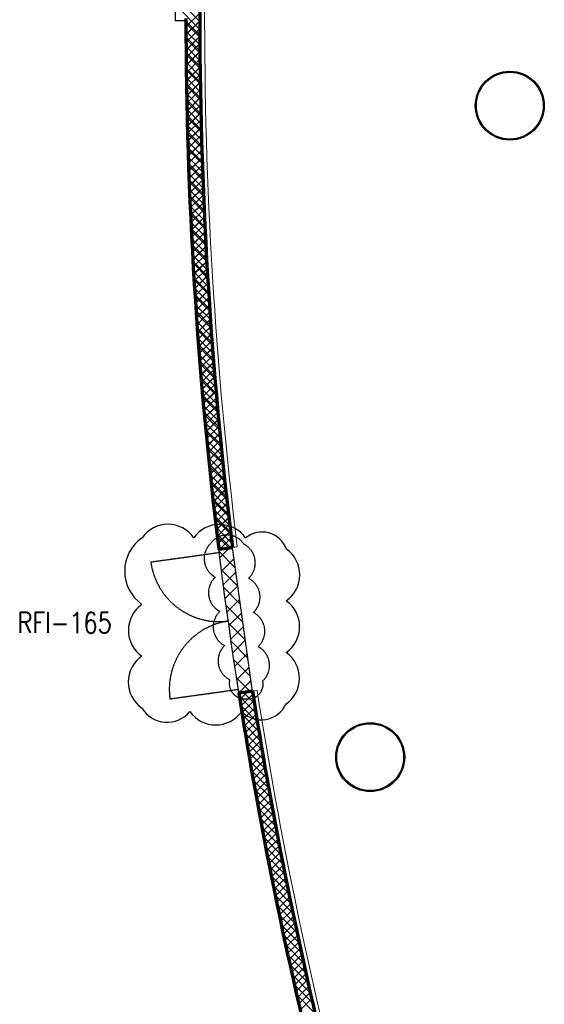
# Model space of a CAD drawing. Header units: millimetres. Extents: x 98667 to 994031, y -2704 to 533009.
# Tile 240 of 256: x 650891 to 658497, y 444267 to 458539. Entities that reach past the tile are written whole.
import ezdxf

# ---------------------------------------------------------------- set-up
doc = ezdxf.new("R2010")
doc.units = ezdxf.units.MM
doc.linetypes.add('DASHED2', pattern=[9.525, 6.35, -3.175])
doc.layers.add('0_LOUNGES', color=7, linetype='Continuous', true_color=0xfac800)
for name, color, linetype in [('A-COL ENCLOUSER INNER', 1, 'Continuous'), ('A-COL ENCLOUSER OUTER', 6, 'Continuous'), ('A-WALL-PATT-50', 5, 'Continuous')]:
    doc.layers.add(name, color=color, linetype=linetype)
for name, color, linetype, lineweight in [('A-DOOR & WALL REMOVED 220612', 7, 'DASHED2', 25), ('A-WALL-FNSH', 1, 'Continuous', 15), ('A-WALL-FULL', 6, 'Continuous', 70), ('A-WALL-PATT', 5, 'Continuous', 15)]:
    doc.layers.add(name, color=color, linetype=linetype, lineweight=lineweight)
doc.layers.add('A-REV 20150828_DOOR SHIFT CHANGE', color=7, linetype='Continuous', plot=False)
doc.styles.add('SOM-TEXT', font='SIMPLEX.shx', dxfattribs={"width": 0.8})

msp = doc.modelspace()

# ---------------------------------------------------------------- linework, layer by layer
at = {"layer": '0_LOUNGES', "color": 251, "extrusion": (-9.9569e-08, 8.03241e-09, 1)}
msp.add_line((653296, 458521, 0), (653146, 458521, 0), dxfattribs=at)
for centre, radius, start, end in [((767316, 458588, 0), 114171, 177.5589, 180.03366), ((716432, 458608, 0), 63136, 180.07976, 193.59026)]:
    msp.add_arc(centre, radius, start, end, dxfattribs=at)
at = {"layer": 'A-COL ENCLOUSER INNER', "color": 251}
for centre, radius in [((657997, 457293), 494), ((657997, 457293), 485), ((655973, 447850), 494), ((655973, 447850), 485)]:
    msp.add_circle(centre, radius, dxfattribs=at)
at = {"layer": 'A-COL ENCLOUSER OUTER', "color": 251}
for centre in [(657997, 457293), (655973, 447850)]:
    msp.add_circle(centre, 500, dxfattribs=at)
at = {"layer": 'A-DOOR & WALL REMOVED 220612', "color": 251}
for p, q in [((653975, 450892), (653777, 450864)), ((653777, 450863), (653784, 450813)), ((654265, 448810), (653975, 450892)), ((653784, 450813), (652793, 450675)), ((652793, 450675), (652800, 450627)), ((653069, 448695), (654060, 448833)), ((654060, 448833), (654067, 448783)), ((654067, 448783), (654265, 448810))]:
    msp.add_line(p, q, dxfattribs=at)
for centre, radius, start, end in [((653897, 450779), 291, 32.8638, 142.8638), ((653870, 450728), 305, 132.1192, 242.1192), ((654002, 450665), 305, 312.936, 62.936), ((653784, 450816), 1002, 190.8367, 277.875), ((653933, 450234), 305, 132.5658, 242.5658), ((654071, 450170), 305, 312.924, 62.924), ((654001, 449739), 305, 133.0125, 243.0125), ((654140, 449675), 305, 312.9121, 62.9121), ((654060, 448833), 1000, 97.9288, 187.9288), ((654072, 449246), 305, 133.4591, 243.4591), ((654208, 449179), 305, 312.9001, 62.9001), ((654153, 448919), 224, 165.9338, 275.9338), ((654205, 448910), 216, 262.2041, 12.2041)]:
    msp.add_arc(centre, radius, start, end, dxfattribs=at)
at = {"layer": 'A-REV 20150828_DOOR SHIFT CHANGE', "color": 251}
for centre, radius, start, end in [((653041, 450767), 458, 34.8421, 144.8421), ((653791, 450765), 458, 34.8421, 144.8421), ((653003, 450546), 590, 124.8421, 234.8421), ((654406, 450739), 374, 19.8823, 129.8823), ((654494, 450492), 458, 304.8421, 54.8421), ((652925, 449688), 458, 124.8421, 234.8421), ((654492, 449742), 458, 304.8421, 54.8421), ((652923, 448938), 458, 124.8421, 234.8421), ((654490, 448992), 458, 304.8421, 54.8421), ((653028, 448783), 428, 210.7484, 320.7484), ((654393, 448788), 397, 224.3963, 334.3963), ((653735, 448774), 458, 214.8421, 324.8421)]:
    msp.add_arc(centre, radius, start, end, dxfattribs=at)
at = {"layer": 'A-WALL-FNSH', "color": 251, "linetype": 'ByBlock'}
for p, q in [((653777, 450863), (653763, 450861)), ((653975, 450891), (654045, 450900)), ((654067, 448783), (654052, 448781)), ((654265, 448811), (654334, 448818))]:
    msp.add_line(p, q, dxfattribs=at)
for centre, radius, start, end in [((716766, 458624), 63194, 179.883, 187.02074), ((716766, 458624), 63479, 180.07712, 187.02482), ((717516, 458678), 63947, 188.87032, 194.62654)]:
    msp.add_arc(centre, radius, start, end, dxfattribs=at)
at = {"layer": 'A-WALL-FULL', "color": 251, "linetype": 'ByBlock'}
for p, q in [((653777, 450863), (653975, 450891)), ((654067, 448783), (654265, 448811))]:
    msp.add_line(p, q, dxfattribs=at)
for centre, radius, start, end in [((716925, 458627), 63424, 179.88543, 187.00628), ((716926, 458627), 63625, 180.06558, 187.00906), ((717373, 458653), 64071, 188.86136, 193.43654), ((717517, 458678), 64017, 188.86699, 193.44722)]:
    msp.add_arc(centre, radius, start, end, dxfattribs=at)
at = {"layer": 'A-WALL-PATT', "color": 251, "linetype": 'Continuous'}
for p, q in [((653302, 458319), (653502, 458517)), ((653502, 458314), (653302, 458516)), ((653504, 458088), (653302, 458290)), ((653304, 458096), (653502, 458294)), ((653506, 457860), (653304, 458063)), ((653306, 457875), (653504, 458072)), ((653509, 457632), (653306, 457836)), ((653309, 457654), (653506, 457850)), ((653513, 457403), (653310, 457607)), ((653313, 457434), (653509, 457629)), ((653317, 457214), (653513, 457409)), ((653518, 457173), (653314, 457378)), ((653524, 456942), (653319, 457148)), ((653322, 456996), (653518, 457190)), ((653530, 456710), (653324, 456917)), ((653328, 456778), (653523, 456971)), ((653335, 456560), (653529, 456753)), ((653538, 456477), (653331, 456685)), ((653546, 456244), (653339, 456453)), ((653342, 456344), (653536, 456536)), ((653351, 456128), (653543, 456320)), ((653555, 456009), (653347, 456219)), ((653566, 455774), (653356, 455985)), ((653359, 455913), (653552, 456104)), ((653369, 455699), (653561, 455889)), ((653577, 455538), (653367, 455749)), ((653379, 455485), (653570, 455675)), ((653589, 455301), (653378, 455513)), ((653390, 455272), (653580, 455461)), ((653602, 455063), (653390, 455276)), ((653402, 455059), (653591, 455248)), ((653616, 454823), (653403, 455037)), ((653414, 454848), (653603, 455036)), ((653630, 454583), (653417, 454798)), ((653427, 454637), (653616, 454824)), ((653646, 454342), (653432, 454558)), ((653440, 454426), (653629, 454613)), ((653663, 454100), (653448, 454317)), ((653454, 454216), (653642, 454403)), ((653469, 454007), (653657, 454194)), ((653681, 453857), (653464, 454075)), ((653485, 453799), (653672, 453985)), ((653700, 453613), (653482, 453832)), ((653501, 453591), (653687, 453776)), ((653720, 453368), (653501, 453588)), ((653518, 453384), (653703, 453569)), ((653741, 453122), (653521, 453342)), ((653535, 453177), (653720, 453361)), ((653553, 452971), (653738, 453155)), ((653763, 452874), (653542, 453096)), ((653786, 452626), (653564, 452849)), ((653572, 452766), (653756, 452949)), ((653591, 452561), (653775, 452744)), ((653810, 452376), (653587, 452600)), ((653611, 452357), (653794, 452539)), ((653835, 452126), (653612, 452351)), ((653632, 452154), (653814, 452335)), ((653653, 451951), (653835, 452132)), ((653862, 451874), (653637, 452100)), ((653890, 451621), (653664, 451849)), ((653674, 451748), (653856, 451929)), ((653697, 451547), (653878, 451727)), ((653918, 451367), (653691, 451596)), ((653719, 451346), (653900, 451525)), ((653948, 451112), (653720, 451342)), ((653743, 451145), (653923, 451324)), ((653948, 450887), (653750, 451086)), ((653767, 450945), (653947, 451124)), ((653791, 450745), (653931, 450884)), ((653931, 450885), (653971, 450924)), ((653979, 450856), (653948, 450887)), ((654012, 450598), (653781, 450830)), ((653817, 450547), (653996, 450725)), ((654045, 450339), (653813, 450572)), ((653842, 450348), (654021, 450526)), ((654080, 450079), (653847, 450314)), ((653868, 450150), (654047, 450328)), ((653895, 449953), (654073, 450130)), ((654116, 449818), (653881, 450054)), ((653922, 449756), (654100, 449933)), ((654153, 449555), (653917, 449792)), ((653950, 449560), (654127, 449736)), ((654192, 449291), (653955, 449530)), ((653979, 449364), (654155, 449540)), ((654008, 449169), (654184, 449344)), ((654231, 449026), (653993, 449266)), ((654037, 448975), (654213, 449149)), ((654227, 448805), (654033, 449000)), ((654070, 448783), (654242, 448955)), ((654067, 448781), (654070, 448783)), ((654315, 448492), (654074, 448734)), ((654097, 448587), (654272, 448761)), ((654273, 448760), (654227, 448805)), ((654128, 448394), (654303, 448568)), ((654359, 448222), (654117, 448466)), ((654160, 448201), (654334, 448375)), ((654405, 447952), (654161, 448197)), ((654192, 448009), (654366, 448182)), ((654225, 447818), (654398, 447990)), ((654452, 447679), (654206, 447926)), ((654258, 447627), (654431, 447799)), ((654500, 447405), (654253, 447654)), ((654291, 447436), (654464, 447608)), ((654325, 447246), (654498, 447418)), ((654550, 447130), (654301, 447380)), ((654360, 447057), (654532, 447228)), ((654601, 446853), (654351, 447105)), ((654395, 446868), (654567, 447039)), ((654431, 446679), (654602, 446850)), ((654654, 446575), (654402, 446828)), ((654467, 446491), (654638, 446661)), ((654709, 446295), (654455, 446550)), ((654503, 446304), (654674, 446473)), ((654540, 446117), (654710, 446286)), ((654765, 446013), (654510, 446270)), ((654823, 445730), (654566, 445988)), ((654578, 445930), (654748, 446099)), ((654616, 445744), (654785, 445913)), ((654882, 445445), (654624, 445705)), ((654654, 445558), (654823, 445727)), ((654943, 445158), (654683, 445420)), ((654693, 445373), (654862, 445541)), ((654732, 445189), (654901, 445356)), ((655007, 444870), (654744, 445134)), ((654772, 445004), (654941, 445172)), ((654813, 444821), (654981, 444988)), ((655071, 444580), (654807, 444845)), ((654854, 444637), (655021, 444804)), ((654895, 444454), (655062, 444621)), ((655138, 444287), (654872, 444555)), ((654937, 444272), (655103, 444438))]:
    msp.add_line(p, q, dxfattribs=at)
at = {"layer": 'A-WALL-PATT-50', "color": 251, "linetype": 'Continuous'}
for p, q in [((653502, 458512), (653149, 458866)), ((653502, 458399), (653149, 458754)), ((653302, 458436), (653501, 458634)), ((653302, 458324), (653502, 458523)), ((653502, 458286), (653302, 458488)), ((653303, 458213), (653502, 458411)), ((653503, 458173), (653302, 458375)), ((653504, 458060), (653302, 458262)), ((653304, 458102), (653502, 458299)), ((653505, 457946), (653303, 458149)), ((653305, 457991), (653503, 458188)), ((653506, 457832), (653304, 458035)), ((653306, 457880), (653504, 458077)), ((653508, 457718), (653305, 457922)), ((653307, 457770), (653505, 457966)), ((653309, 457659), (653506, 457856)), ((653510, 457604), (653307, 457808)), ((653512, 457489), (653308, 457694)), ((653311, 457549), (653508, 457745)), ((653514, 457374), (653310, 457579)), ((653313, 457439), (653509, 457635)), ((653516, 457259), (653312, 457465)), ((653315, 457329), (653511, 457525)), ((653317, 457220), (653513, 457415)), ((653519, 457144), (653314, 457350)), ((653320, 457110), (653515, 457305)), ((653522, 457029), (653317, 457235)), ((653322, 457001), (653518, 457195)), ((653525, 456913), (653319, 457120)), ((653528, 456797), (653322, 457004)), ((653325, 456892), (653520, 457086)), ((653531, 456681), (653325, 456889)), ((653328, 456783), (653523, 456977)), ((653331, 456674), (653526, 456868)), ((653535, 456565), (653328, 456773)), ((653335, 456566), (653529, 456759)), ((653539, 456449), (653332, 456657)), ((653338, 456457), (653532, 456650)), ((653543, 456332), (653336, 456540)), ((653547, 456215), (653340, 456424)), ((653342, 456349), (653536, 456542)), ((653346, 456241), (653539, 456433)), ((653552, 456098), (653344, 456307)), ((653350, 456133), (653543, 456325)), ((653557, 455981), (653348, 456190)), ((653355, 456026), (653547, 456217)), ((653562, 455863), (653353, 456073)), ((653359, 455918), (653551, 456109)), ((653364, 455811), (653556, 456002)), ((653567, 455745), (653358, 455956)), ((653572, 455627), (653363, 455838)), ((653369, 455704), (653560, 455894)), ((653578, 455509), (653368, 455720)), ((653374, 455597), (653565, 455787)), ((653584, 455390), (653373, 455602)), ((653379, 455490), (653570, 455680)), ((653384, 455383), (653575, 455573)), ((653590, 455271), (653379, 455484)), ((653390, 455277), (653580, 455466)), ((653597, 455152), (653385, 455365)), ((653395, 455171), (653586, 455360)), ((653603, 455033), (653391, 455246)), ((653610, 454914), (653398, 455127)), ((653401, 455065), (653591, 455253)), ((653407, 454959), (653597, 455147)), ((653617, 454794), (653404, 455008)), ((653413, 454853), (653603, 455041)), ((653625, 454674), (653411, 454888)), ((653420, 454747), (653609, 454935)), ((653632, 454554), (653419, 454769)), ((653426, 454642), (653615, 454830)), ((653433, 454536), (653622, 454724)), ((653640, 454433), (653426, 454649)), ((653440, 454431), (653628, 454619)), ((653648, 454312), (653434, 454528)), ((653447, 454326), (653635, 454513)), ((653454, 454222), (653642, 454408)), ((653657, 454191), (653441, 454408)), ((653665, 454070), (653450, 454287)), ((653461, 454117), (653649, 454303)), ((653674, 453949), (653458, 454166)), ((653469, 454012), (653656, 454199)), ((653683, 453827), (653467, 454045)), ((653477, 453908), (653664, 454094)), ((653484, 453804), (653671, 453990)), ((653693, 453705), (653476, 453923)), ((653492, 453700), (653679, 453885)), ((653702, 453583), (653485, 453802)), ((653501, 453596), (653687, 453781)), ((653712, 453460), (653494, 453680)), ((653722, 453337), (653504, 453557)), ((653509, 453492), (653695, 453677)), ((653517, 453389), (653703, 453574)), ((653733, 453214), (653514, 453435)), ((653526, 453286), (653711, 453470)), ((653743, 453091), (653524, 453312)), ((653535, 453182), (653720, 453366)), ((653754, 452968), (653534, 453189)), ((653544, 453079), (653729, 453263)), ((653553, 452976), (653737, 453160)), ((653766, 452844), (653545, 453066)), ((653562, 452874), (653746, 453057)), ((653777, 452720), (653556, 452942)), ((653571, 452771), (653756, 452954)), ((653581, 452669), (653765, 452852)), ((653789, 452595), (653567, 452818)), ((653591, 452566), (653774, 452749)), ((653801, 452471), (653579, 452694)), ((653813, 452346), (653590, 452570)), ((653601, 452464), (653784, 452647)), ((653826, 452220), (653602, 452445)), ((653611, 452362), (653794, 452544)), ((653621, 452260), (653804, 452442)), ((653839, 452095), (653615, 452320)), ((653631, 452159), (653814, 452340)), ((653852, 451969), (653627, 452195)), ((653642, 452057), (653824, 452239)), ((653652, 451956), (653834, 452137)), ((653865, 451843), (653640, 452069)), ((653663, 451854), (653845, 452035)), ((653879, 451717), (653653, 451943)), ((653674, 451753), (653856, 451934)), ((653893, 451590), (653667, 451817)), ((653685, 451652), (653866, 451833)), ((653696, 451552), (653877, 451732)), ((653907, 451463), (653681, 451691)), ((653922, 451336), (653695, 451564)), ((653707, 451451), (653888, 451631)), ((653937, 451208), (653709, 451437)), ((653719, 451350), (653900, 451530)), ((653731, 451250), (653911, 451430)), ((653952, 451080), (653724, 451310)), ((653742, 451150), (653923, 451329)), ((653967, 450952), (653738, 451183)), ((653754, 451050), (653934, 451229)), ((653766, 450950), (653946, 451129)), ((653924, 450883), (653754, 451055)), ((653794, 450865), (653958, 451029)), ((653826, 450870), (653769, 450927)), ((653925, 450884), (653970, 450929)), ((654067, 448781), (654070, 448783)), ((654315, 448492), (654074, 448734)), ((654082, 448684), (654201, 448802)), ((654097, 448587), (654272, 448761)), ((654294, 448626), (654129, 448792)), ((654273, 448760), (654227, 448805)), ((654337, 448357), (654095, 448600)), ((654113, 448490), (654288, 448664)), ((654128, 448394), (654303, 448568)), ((654359, 448222), (654117, 448466)), ((654144, 448298), (654319, 448471)), ((654382, 448087), (654139, 448332)), ((654160, 448201), (654334, 448375)), ((654176, 448105), (654350, 448278)), ((654405, 447952), (654161, 448197)), ((654192, 448009), (654366, 448182)), ((654428, 447816), (654183, 448062)), ((654208, 447914), (654382, 448086)), ((654225, 447818), (654398, 447990)), ((654452, 447679), (654206, 447926)), ((654241, 447722), (654414, 447895)), ((654476, 447543), (654229, 447790)), ((654258, 447627), (654431, 447799)), ((654274, 447532), (654447, 447704)), ((654500, 447405), (654253, 447654)), ((654291, 447436), (654464, 447608)), ((654525, 447268), (654277, 447517)), ((654308, 447341), (654481, 447513)), ((654325, 447246), (654498, 447418)), ((654550, 447130), (654301, 447380)), ((654343, 447152), (654515, 447323)), ((654575, 446992), (654326, 447243)), ((654360, 447057), (654532, 447228)), ((654377, 446962), (654549, 447133)), ((654601, 446853), (654351, 447105)), ((654395, 446868), (654567, 447039)), ((654627, 446714), (654377, 446967)), ((654413, 446774), (654584, 446944)), ((654431, 446679), (654602, 446850)), ((654654, 446575), (654402, 446828)), ((654448, 446585), (654620, 446755)), ((654681, 446435), (654429, 446689)), ((654467, 446491), (654638, 446661)), ((654485, 446397), (654656, 446567)), ((654709, 446295), (654455, 446550)), ((654503, 446304), (654674, 446473)), ((654737, 446154), (654482, 446410)), ((654522, 446210), (654692, 446380)), ((654540, 446117), (654710, 446286)), ((654765, 446013), (654510, 446270)), ((654559, 446023), (654729, 446193)), ((654794, 445872), (654538, 446129)), ((654823, 445730), (654566, 445988)), ((654578, 445930), (654748, 446099)), ((654597, 445837), (654766, 446006)), ((654852, 445588), (654595, 445847)), ((654616, 445744), (654785, 445913)), ((654882, 445445), (654624, 445705)), ((654635, 445651), (654804, 445820)), ((654654, 445558), (654823, 445727)), ((654913, 445302), (654653, 445563)), ((654674, 445466), (654843, 445634)), ((654943, 445158), (654683, 445420)), ((654693, 445373), (654862, 445541)), ((654713, 445281), (654881, 445449)), ((654975, 445014), (654713, 445277)), ((654732, 445189), (654901, 445356)), ((655007, 444870), (654744, 445134)), ((654752, 445096), (654921, 445264)), ((654772, 445004), (654941, 445172)), ((655039, 444725), (654776, 444990)), ((654792, 444912), (654961, 445080)), ((654813, 444821), (654981, 444988)), ((654833, 444729), (655001, 444896)), ((655071, 444580), (654807, 444845)), ((654854, 444637), (655021, 444804)), ((654874, 444546), (655042, 444712)), ((655104, 444434), (654839, 444700)), ((654895, 444454), (655062, 444621)), ((655138, 444287), (654872, 444555)), ((654916, 444363), (655083, 444529)), ((654937, 444272), (655103, 444438)), ((655172, 444141), (654905, 444409)), ((654958, 444181), (655124, 444347))]:
    msp.add_line(p, q, dxfattribs=at)

# ---------------------------------------------------------------- texts
at = {"layer": 'A-REV 20150828_DOOR SHIFT CHANGE', "color": 251, "style": 'SOM-TEXT', "width": 0.8}
msp.add_text('RFI-165', height=300, rotation=359.8421, dxfattribs=at).set_placement((650858, 449651))

doc.saveas('drawing.dxf')
